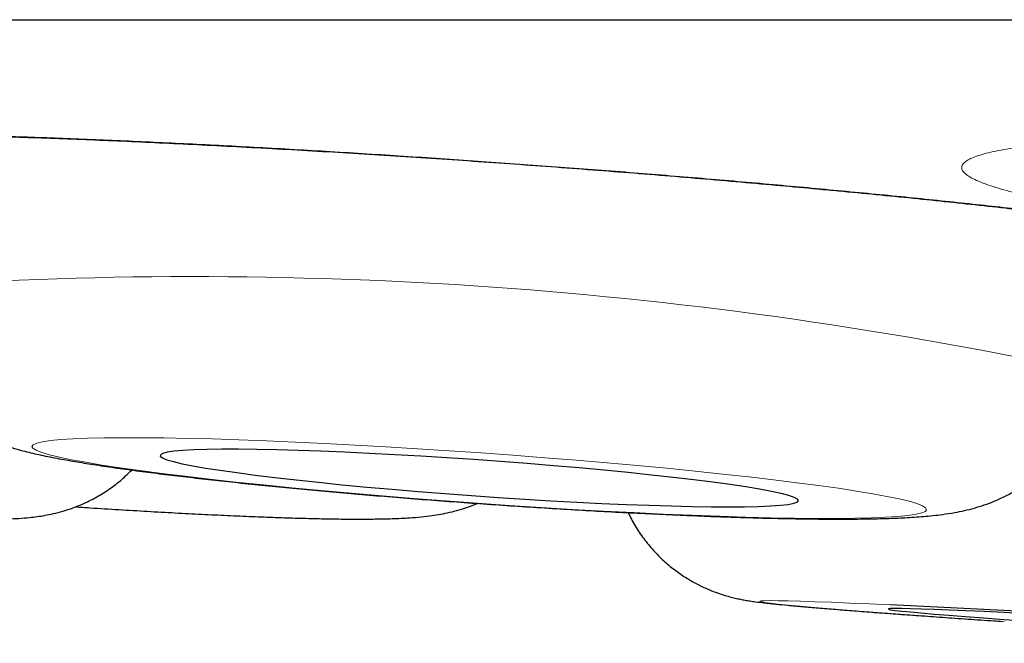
# Model space of a CAD drawing. Header units: millimetres. Extents: x 8 to 869, y 12 to 834.
# Tile 8 of 216: x 344.18 to 346.07, y 399.81 to 401.01. Entities that reach past the tile are written whole.
import ezdxf

# ---------------------------------------------------------------- set-up
doc = ezdxf.new("R2010")
doc.units = ezdxf.units.MM

msp = doc.modelspace()

# ---------------------------------------------------------------- linework, layer by layer
at = {"color": 7, "linetype": 'Continuous', "lineweight": 30}
msp.add_line((337.6236, 401.0073), (370.9585, 401.0073), dxfattribs=at)
at = {"color": 252, "linetype": 'Continuous', "lineweight": 0, "flags": 128}
for points in [[(345.9166, 400.0688), (345.9147, 400.0723), (345.9084, 400.0762), (345.8978, 400.0804), (345.8829, 400.0848), (345.8638, 400.0894), (345.8406, 400.0942), (345.8134, 400.0992), (345.7824, 400.1044), (345.7478, 400.1097), (345.7096, 400.1151), (345.6681, 400.1205), (345.6235, 400.1261), (345.576, 400.1316), (345.5259, 400.1371), (345.4734, 400.1426), (345.4188, 400.148), (345.3624, 400.1533), (345.3045, 400.1585), (345.2452, 400.1635), (345.1851, 400.1684), (345.1243, 400.1731), (345.0632, 400.1775), (345.0021, 400.1817), (344.9412, 400.1856), (344.881, 400.1893), (344.8217, 400.1926), (344.7635, 400.1957), (344.7069, 400.1983), (344.6521, 400.2007), (344.5994, 400.2026), (344.549, 400.2042), (344.5013, 400.2054), (344.4563, 400.2063), (344.4145, 400.2067), (344.3759, 400.2067), (344.3408, 400.2064), (344.3094, 400.2056), (344.2818, 400.2045), (344.2582, 400.203), (344.2386, 400.2011), (344.2233, 400.1988), (344.2122, 400.1962), (344.2054, 400.1933), (344.2029, 400.19), (344.2049, 400.1864), (344.2112, 400.1825), (344.2218, 400.1784), (344.2367, 400.174), (344.2558, 400.1693), (344.279, 400.1645), (344.3061, 400.1595), (344.3371, 400.1543), (344.3718, 400.149), (344.41, 400.1436), (344.4515, 400.1382), (344.4961, 400.1327), (344.5436, 400.1271), (344.5937, 400.1216), (344.6462, 400.1162), (344.7007, 400.1108), (344.7572, 400.1054), (344.8151, 400.1003), (344.8743, 400.0952), (344.9345, 400.0903), (344.9953, 400.0857), (345.0564, 400.0812), (345.1175, 400.077), (345.1784, 400.0731), (345.2386, 400.0694), (345.2979, 400.0661), (345.356, 400.0631), (345.4126, 400.0604), (345.4674, 400.0581), (345.5202, 400.0561), (345.5705, 400.0545), (345.6183, 400.0533), (345.6633, 400.0525), (345.7051, 400.052), (345.7437, 400.052), (345.7788, 400.0523), (345.8102, 400.0531), (345.8378, 400.0542), (345.8614, 400.0558), (345.881, 400.0576), (345.8963, 400.0599), (345.9074, 400.0625), (345.9142, 400.0655), (345.9166, 400.0688)], [(345.8471, 399.8866), (345.8071, 399.8884), (345.7687, 399.89), (345.7337, 399.8914), (345.7025, 399.8926), (345.675, 399.8935), (345.6516, 399.8941), (345.6322, 399.8945), (345.617, 399.8946), (345.6061, 399.8944), (345.5995, 399.894), (345.5972, 399.8933), (345.5994, 399.8923), (345.6059, 399.8911), (345.6167, 399.8896), (345.6318, 399.8879), (345.6511, 399.8859), (345.6744, 399.8837), (345.7018, 399.8813), (345.733, 399.8788), (345.7679, 399.876), (345.8062, 399.873), (345.8479, 399.8699), (345.8927, 399.8666), (345.9403, 399.8632), (345.9905, 399.8597), (346.0431, 399.8562), (346.0654, 399.8547)]]:
    msp.add_lwpolyline(points, dxfattribs=at)
at = {"color": 7, "linetype": 'Continuous', "lineweight": 30, "flags": 128}
for points in [[(345.6712, 400.0861), (345.6693, 400.0891), (345.663, 400.0924), (345.6526, 400.096), (345.638, 400.0998), (345.6193, 400.1038), (345.5967, 400.108), (345.5704, 400.1123), (345.5405, 400.1168), (345.5072, 400.1214), (345.4707, 400.126), (345.4314, 400.1306), (345.3894, 400.1352), (345.3452, 400.1398), (345.299, 400.1443), (345.251, 400.1487), (345.2018, 400.1529), (345.1515, 400.157), (345.1006, 400.1609), (345.0494, 400.1646), (344.9983, 400.168), (344.9476, 400.1712), (344.8977, 400.1741), (344.8489, 400.1766), (344.8017, 400.1789), (344.7562, 400.1807), (344.7128, 400.1823), (344.6719, 400.1834), (344.6337, 400.1842), (344.5985, 400.1846), (344.5666, 400.1845), (344.5381, 400.1842), (344.5132, 400.1834), (344.4922, 400.1822), (344.4752, 400.1807), (344.4622, 400.1788), (344.4535, 400.1766), (344.449, 400.174), (344.4488, 400.1711), (344.4529, 400.168), (344.4612, 400.1645), (344.4738, 400.1608), (344.4904, 400.1569), (344.5111, 400.1528), (344.5355, 400.1486), (344.5637, 400.1442), (344.5954, 400.1397), (344.6303, 400.1351), (344.6682, 400.1305), (344.7088, 400.1258), (344.752, 400.1212), (344.7973, 400.1167), (344.8444, 400.1122), (344.893, 400.1079), (344.9428, 400.1037), (344.9935, 400.0997), (345.0446, 400.0959), (345.0958, 400.0924), (345.1467, 400.0891), (345.197, 400.086), (345.2464, 400.0833), (345.2945, 400.0809), (345.3409, 400.0789), (345.3853, 400.0772), (345.4275, 400.0759), (345.4671, 400.0749), (345.5038, 400.0743), (345.5374, 400.0741), (345.5677, 400.0743), (345.5944, 400.0749), (345.6174, 400.0759), (345.6364, 400.0772), (345.6514, 400.0789), (345.6622, 400.081), (345.6689, 400.0834), (345.6712, 400.0861)], [(346.1059, 399.8696), (346.0651, 399.8716), (346.027, 399.8735), (345.9919, 399.8751), (345.96, 399.8764), (345.9316, 399.8775), (345.9069, 399.8784), (345.886, 399.879), (345.8691, 399.8794), (345.8563, 399.8795), (345.8477, 399.8793), (345.8434, 399.8788), (345.8434, 399.8781), (345.8476, 399.8772), (345.8561, 399.876), (345.8688, 399.8745), (345.8856, 399.8729), (345.9064, 399.871), (345.9311, 399.8689), (345.9594, 399.8666), (345.9912, 399.8641), (346.0262, 399.8615), (346.0643, 399.8587), (346.1051, 399.8559)]]:
    msp.add_lwpolyline(points, dxfattribs=at)
at = {"color": 252, "linetype": 'Continuous', "lineweight": 0}
msp.add_arc((344.5115, 392.3686), 8.1467, 77.78247, 94.13435, dxfattribs=at)
at = {"color": 7, "linetype": 'Continuous', "lineweight": 30}
msp.add_arc((343.3696, 348.4857), 51.4605, 85.87367, 87.24051, dxfattribs=at)
at = {"color": 252, "linetype": 'Continuous', "lineweight": 0}
for points, knots in [([(345.7141, 400.6833), (345.6698, 400.6874), (345.5811, 400.6955), (345.4434, 400.7072), (345.3035, 400.7185), (345.1622, 400.7291), (345.0205, 400.7391), (344.8792, 400.7484), (344.7393, 400.757), (344.6022, 400.7647), (344.4686, 400.7714), (344.3393, 400.7773), (344.2153, 400.7821), (344.0977, 400.786), (343.9874, 400.7887), (343.8847, 400.7904), (343.7906, 400.7911), (343.7058, 400.7907), (343.6311, 400.7891), (343.5667, 400.7865), (343.513, 400.7829), (343.4706, 400.7782), (343.44, 400.7725), (343.4211, 400.7659), (343.4139, 400.7584), (343.4186, 400.75), (343.4355, 400.7408), (343.4642, 400.7309), (343.5044, 400.7204), (343.5557, 400.7092), (343.6183, 400.6976), (343.6912, 400.6855), (343.7745, 400.6731), (343.853, 400.6622), (343.907, 400.6555), (343.927, 400.653)], [0, 0, 0, 0, 0.030634, 0.061377, 0.092121, 0.122755, 0.153389, 0.184132, 0.214876, 0.24551, 0.276144, 0.306887, 0.337631, 0.368265, 0.398899, 0.429642, 0.460386, 0.49102, 0.521654, 0.552397, 0.58314, 0.613774, 0.644408, 0.675152, 0.705895, 0.736529, 0.767163, 0.797907, 0.82865, 0.859284, 0.889918, 0.920662, 0.951405, 0.982039, 1, 1, 1, 1]), ([(348.2975, 400.7232), (348.2533, 400.7267), (348.1648, 400.7337), (348.0271, 400.7434), (347.8873, 400.7524), (347.746, 400.7605), (347.6041, 400.7678), (347.4624, 400.7742), (347.3222, 400.7796), (347.1846, 400.784), (347.0505, 400.7873), (346.9206, 400.7896), (346.7959, 400.7909), (346.6775, 400.791), (346.5663, 400.7901), (346.4628, 400.7881), (346.3677, 400.785), (346.2819, 400.7809), (346.2061, 400.7758), (346.1406, 400.7696), (346.0858, 400.7626), (346.0422, 400.7547), (346.0104, 400.746), (345.9903, 400.7364), (345.982, 400.7262), (345.9856, 400.7154), (346.0014, 400.704), (346.029, 400.6922), (346.068, 400.68), (346.1184, 400.6675), (346.18, 400.6547), (346.2521, 400.6419), (346.3344, 400.629), (346.4158, 400.6175), (346.4733, 400.6104), (346.4969, 400.6075)], [0, 0, 0, 0, 0.03053, 0.061169, 0.091808, 0.122339, 0.152869, 0.183508, 0.214147, 0.244677, 0.275207, 0.305846, 0.336486, 0.367016, 0.397546, 0.428185, 0.458824, 0.489354, 0.519884, 0.550523, 0.581163, 0.611693, 0.642223, 0.672862, 0.703501, 0.734031, 0.764561, 0.7952, 0.82584, 0.85637, 0.8869, 0.917539, 0.948178, 0.978708, 1, 1, 1, 1]), ([(346.497, 400.5918), (346.491, 400.5927), (346.4602, 400.5977), (346.3945, 400.6071), (346.3006, 400.6198), (346.1974, 400.6326), (346.0865, 400.6454), (345.9683, 400.6583), (345.8444, 400.671), (345.7575, 400.6792), (345.7141, 400.6833)], [0, 0, 0, 0, 0.03297, 0.171351, 0.309731, 0.447619, 0.585468, 0.723809, 0.862151, 1, 1, 1, 1])]:
    msp.add_open_spline(points, degree=3, knots=knots, dxfattribs=at)
at = {"color": 7, "linetype": 'Continuous', "lineweight": 30}
for points, knots in [([(343.5067, 400.7772), (343.5068, 400.7772), (343.5071, 400.7772), (343.5114, 400.7781), (343.5192, 400.7792), (343.5311, 400.7807), (343.5473, 400.7823), (343.5678, 400.7839), (343.5924, 400.7855), (343.6212, 400.7868), (343.6539, 400.7879), (343.6908, 400.7888), (343.7317, 400.7894), (343.7764, 400.7897), (343.8247, 400.7897), (343.8765, 400.7894), (343.9314, 400.7887), (343.9894, 400.7877), (344.05, 400.7863), (344.1131, 400.7846), (344.1784, 400.7826), (344.2456, 400.7803), (344.3144, 400.7776), (344.3846, 400.7747), (344.4562, 400.7714), (344.5294, 400.7678), (344.6045, 400.7639), (344.6814, 400.7597), (344.7595, 400.7552), (344.8384, 400.7504), (344.918, 400.7454), (344.9978, 400.7401), (345.0776, 400.7346), (345.1575, 400.7289), (345.2372, 400.723), (345.3167, 400.7169), (345.3956, 400.7106), (345.4739, 400.7041), (345.5514, 400.6975), (345.6264, 400.6908), (345.6785, 400.6861), (345.7184, 400.6824), (345.7592, 400.6785), (345.8203, 400.6726), (345.8911, 400.6656), (345.9599, 400.6585), (346.0266, 400.6513), (346.0911, 400.6441), (346.1534, 400.637), (346.2131, 400.6298), (346.2701, 400.6227), (346.3241, 400.6157), (346.375, 400.6087), (346.4227, 400.6019), (346.4636, 400.5958), (346.4871, 400.592), (346.497, 400.5905)], [0, 0, 0, 0, 0.008879, 0.020972, 0.03445, 0.04924, 0.065181, 0.082057, 0.099732, 0.117358, 0.135631, 0.154407, 0.173585, 0.193083, 0.212833, 0.232774, 0.25285, 0.273014, 0.29322, 0.313418, 0.333565, 0.353631, 0.373587, 0.393412, 0.413093, 0.432712, 0.452721, 0.472818, 0.492976, 0.513165, 0.53335, 0.553497, 0.57358, 0.593583, 0.613699, 0.633798, 0.65389, 0.673987, 0.694099, 0.714234, 0.733298, 0.735939, 0.746541, 0.766606, 0.786625, 0.80662, 0.826601, 0.846577, 0.866555, 0.886542, 0.906539, 0.926349, 0.946127, 0.965912, 0.985648, 1, 1, 1, 1]), ([(342.1697, 400.5096), (342.1695, 400.5076), (342.1685, 400.4944), (342.1703, 400.4702), (342.1751, 400.4377), (342.1835, 400.4067), (342.1948, 400.3775), (342.2086, 400.3503), (342.2246, 400.3253), (342.2424, 400.3027), (342.2614, 400.2827), (342.2811, 400.2653), (342.3008, 400.2507), (342.3198, 400.2388), (342.3374, 400.2293), (342.3536, 400.2218), (342.3685, 400.2158), (342.3824, 400.2109), (342.3959, 400.2067), (342.4099, 400.2029), (342.426, 400.199), (342.4479, 400.1944), (342.4741, 400.1896), (342.5048, 400.1847), (342.5364, 400.18), (342.5708, 400.1752), (342.6084, 400.1703), (342.6481, 400.1654), (342.6903, 400.1604), (342.7347, 400.1553), (342.7813, 400.1501), (342.83, 400.1449), (342.8806, 400.1397), (342.933, 400.1344), (342.9869, 400.1291), (343.042, 400.1238), (343.0983, 400.1186), (343.1554, 400.1134), (343.2132, 400.1083), (343.2713, 400.1032), (343.3295, 400.0983), (343.3876, 400.0936), (343.4453, 400.089), (343.5023, 400.0846), (343.5586, 400.0804), (343.6137, 400.0764), (343.6675, 400.0726), (343.7197, 400.0691), (343.7702, 400.0658), (343.8187, 400.0629), (343.865, 400.0602), (343.9091, 400.0578), (343.9508, 400.0558), (343.9899, 400.054), (344.0264, 400.0526), (344.0605, 400.0516), (344.0922, 400.0509), (344.1223, 400.0506), (344.1503, 400.0509), (344.1747, 400.0518), (344.1953, 400.0534), (344.2122, 400.0554), (344.2274, 400.0577), (344.2439, 400.0611), (344.262, 400.0658), (344.282, 400.0723), (344.3041, 400.0812), (344.3276, 400.0931), (344.3518, 400.1083), (344.3745, 400.1254), (344.3879, 400.1386), (344.3941, 400.1447)], [0, 0, 0, 0, 0.001933, 0.012554, 0.022919, 0.033045, 0.042938, 0.0526, 0.062025, 0.071197, 0.080085, 0.088634, 0.096761, 0.104388, 0.111529, 0.11835, 0.125156, 0.132261, 0.140083, 0.149237, 0.160701, 0.176544, 0.201429, 0.221811, 0.241044, 0.261353, 0.280925, 0.300086, 0.319001, 0.337756, 0.356402, 0.37497, 0.393481, 0.41195, 0.430387, 0.4488, 0.467196, 0.485578, 0.503951, 0.522318, 0.540682, 0.559047, 0.577413, 0.595785, 0.614164, 0.632556, 0.650963, 0.669392, 0.687848, 0.706341, 0.724881, 0.743484, 0.762175, 0.780985, 0.79997, 0.819219, 0.838895, 0.859332, 0.881376, 0.902577, 0.916933, 0.925708, 0.933608, 0.940998, 0.948308, 0.955837, 0.963935, 0.972706, 0.982018, 0.991678, 1, 1, 1, 1]), ([(343.9245, 400.494), (343.9243, 400.4911), (343.9235, 400.477), (343.9259, 400.4519), (343.9314, 400.4195), (343.9405, 400.3886), (343.9523, 400.3596), (343.9667, 400.3327), (343.9831, 400.3081), (344.0011, 400.286), (344.0201, 400.2665), (344.0396, 400.2497), (344.0588, 400.2356), (344.0775, 400.2239), (344.0953, 400.2142), (344.1125, 400.2061), (344.1293, 400.1991), (344.1466, 400.1929), (344.1654, 400.187), (344.1886, 400.1806), (344.2168, 400.174), (344.2496, 400.1674), (344.2845, 400.1611), (344.3212, 400.1552), (344.3604, 400.1493), (344.4026, 400.1435), (344.4467, 400.1378), (344.4928, 400.1322), (344.5408, 400.1267), (344.5908, 400.1212), (344.6425, 400.1159), (344.6958, 400.1106), (344.7506, 400.1055), (344.8066, 400.1004), (344.8636, 400.0956), (344.9214, 400.0909), (344.9797, 400.0863), (345.0384, 400.082), (345.0971, 400.0779), (345.1557, 400.074), (345.2139, 400.0704), (345.2714, 400.067), (345.3281, 400.0639), (345.3837, 400.0611), (345.4379, 400.0587), (345.4907, 400.0565), (345.5417, 400.0546), (345.5909, 400.0531), (345.638, 400.052), (345.683, 400.0512), (345.7257, 400.0507), (345.7662, 400.0507), (345.8045, 400.0511), (345.841, 400.0519), (345.8764, 400.0534), (345.9114, 400.0557), (345.9419, 400.0588), (345.968, 400.0628), (345.9883, 400.0669), (346.0072, 400.0716), (346.0266, 400.0775), (346.047, 400.0852), (346.0685, 400.095), (346.091, 400.1074), (346.114, 400.1227), (346.1368, 400.1412), (346.1586, 400.1627), (346.1785, 400.1868), (346.1961, 400.2133), (346.211, 400.2418), (346.2227, 400.2718), (346.2312, 400.3016), (346.234, 400.3215), (346.2353, 400.3307)], [0, 0, 0, 0, 0.0026674, 0.0129078, 0.0229119, 0.0326961, 0.04227, 0.0516354, 0.0607864, 0.0697061, 0.0783648, 0.0867272, 0.0947835, 0.1025995, 0.1103519, 0.1182853, 0.1267038, 0.1360873, 0.1471363, 0.1610929, 0.1809554, 0.2025346, 0.2222628, 0.240912, 0.2605753, 0.2795445, 0.2981002, 0.3163947, 0.3345133, 0.3525079, 0.3704125, 0.3882506, 0.4060387, 0.4237892, 0.4415118, 0.4592139, 0.4769019, 0.4945813, 0.5122569, 0.5299331, 0.5476133, 0.5653025, 0.5830057, 0.6007291, 0.6184797, 0.6362664, 0.6541002, 0.6719958, 0.6899733, 0.7080609, 0.7262997, 0.7447532, 0.7635245, 0.7827955, 0.8029264, 0.8247758, 0.8479215, 0.8618735, 0.8720665, 0.8811826, 0.8896582, 0.8979365, 0.9062501, 0.9148384, 0.9238025, 0.9330971, 0.9426209, 0.9522873, 0.9620396, 0.9718437, 0.9816792, 0.9915339, 1, 1, 1, 1]), ([(344.2863, 400.0743), (344.2955, 400.0737), (344.3237, 400.0718), (344.3697, 400.0689), (344.4242, 400.0657), (344.4771, 400.0627), (344.5284, 400.0601), (344.5777, 400.0577), (344.6251, 400.0557), (344.6702, 400.054), (344.7131, 400.0526), (344.7535, 400.0516), (344.7916, 400.0509), (344.8274, 400.0507), (344.8614, 400.0509), (344.8944, 400.0516), (344.923, 400.0529), (344.9477, 400.0549), (344.9673, 400.0572), (344.9852, 400.06), (345.0025, 400.0635), (345.0206, 400.0681), (345.0385, 400.0736), (345.0509, 400.0785), (345.0564, 400.0808)], [0, 0, 0, 0, 0.025633, 0.078199, 0.130825, 0.183528, 0.236335, 0.289276, 0.342393, 0.395747, 0.449421, 0.503543, 0.558311, 0.614063, 0.671417, 0.731679, 0.798337, 0.843875, 0.880962, 0.909478, 0.934817, 0.958306, 0.981318, 1, 1, 1, 1]), ([(345.3447, 400.0631), (345.349, 400.0547), (345.3578, 400.0374), (345.3742, 400.0133), (345.3925, 399.991), (345.4122, 399.9712), (345.4329, 399.9539), (345.4539, 399.9392), (345.4746, 399.9272), (345.4941, 399.9178), (345.5116, 399.9107), (345.5267, 399.9056), (345.5396, 399.9019), (345.5507, 399.8992), (345.5605, 399.8971), (345.5698, 399.8953), (345.5794, 399.8938), (345.5911, 399.8921), (345.6065, 399.8902), (345.6263, 399.8881), (345.6508, 399.8857), (345.6778, 399.8833), (345.7084, 399.8807), (345.7414, 399.878), (345.7773, 399.8751), (345.8158, 399.8722), (345.857, 399.8691), (345.9008, 399.866), (345.9469, 399.8627), (345.9953, 399.8594), (346.0336, 399.8568), (346.0562, 399.8552), (346.0615, 399.8549)], [0, 0, 0, 0, 0.024201, 0.049505, 0.074129, 0.098019, 0.121087, 0.143176, 0.164009, 0.18314, 0.200156, 0.215197, 0.22907, 0.242898, 0.257678, 0.274658, 0.295718, 0.324029, 0.367493, 0.426273, 0.477993, 0.532892, 0.585206, 0.636331, 0.686828, 0.736952, 0.786837, 0.83656, 0.886169, 0.935696, 0.985163, 1, 1, 1, 1])]:
    msp.add_open_spline(points, degree=3, knots=knots, dxfattribs=at)

doc.saveas('drawing.dxf')
